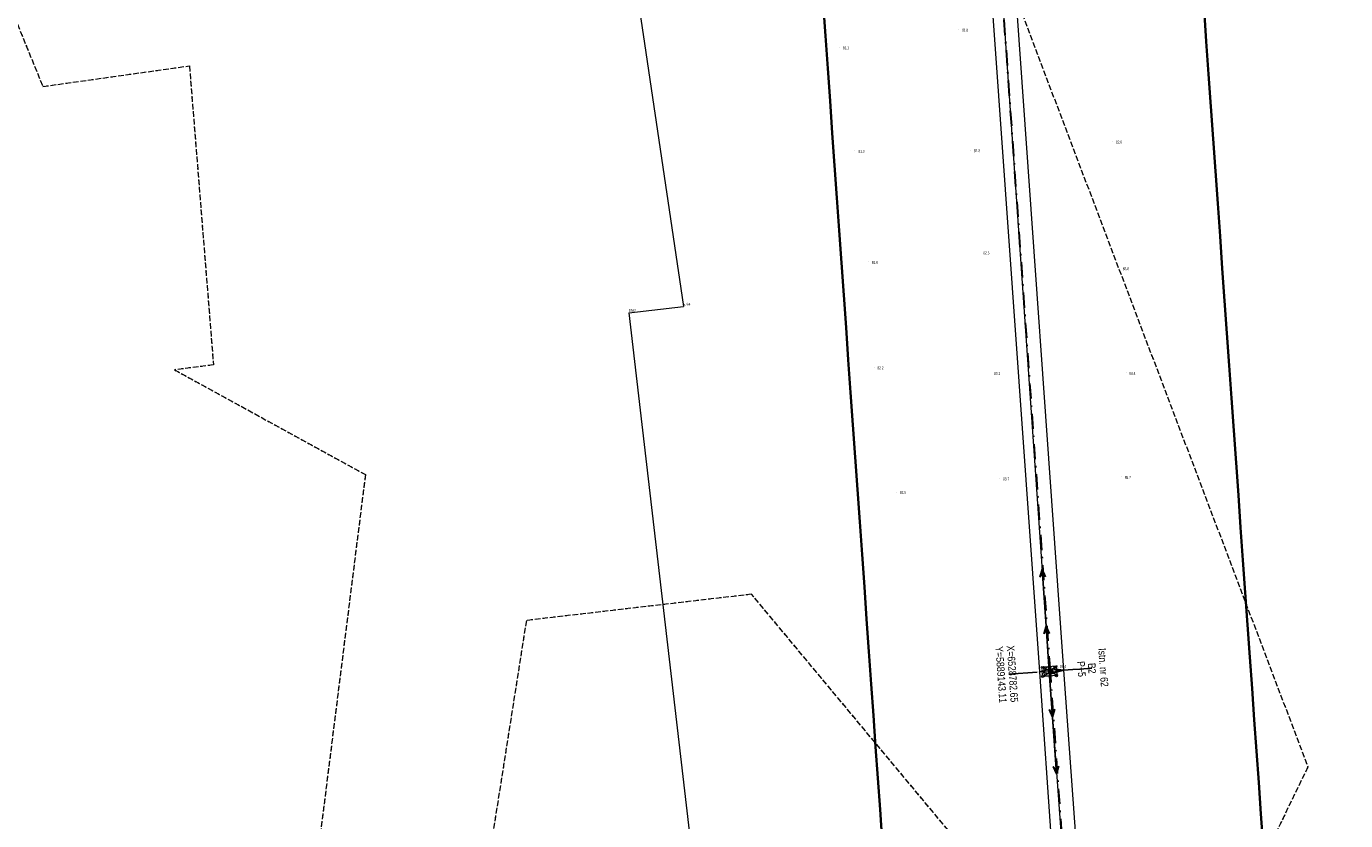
# Model space of a CAD drawing. Header units: metres. Extents: x 6524698 to 6533081, y 5883213 to 5896811.
# Tile 57 of 167: x 6528513 to 6528860, y 5889104 to 5889313. Entities that reach past the tile are written whole.
import ezdxf
from ezdxf.enums import TextEntityAlignment as Align

# ---------------------------------------------------------------- set-up
doc = ezdxf.new("R2010")
doc.units = ezdxf.units.M
doc.header["$MEASUREMENT"] = 0
for name, pattern in [('DASHDOT', [4, 2, -0.9, 0.2, -0.9]), ('mapa zasadnicza$0$219-500', [0]), ('mapa zasadnicza$0$egkk-500', [2, 1.5, -0.5]), ('mapa zasadnicza$0$egug-500', [1, 0.5, -0.5]), ('mapa zasadnicza$0$suep_wn_500', [0]), ('mapa zasadnicza$0$supp_500', [1, 0.5, -0.5])]:
    doc.linetypes.add(name, pattern=pattern)
doc.layers.get('0').update_dxf_attribs({"lineweight": 0})
doc.layers.add('@pomocnicza', color=3, linetype='Continuous', plot=False)
for name, color, linetype, lineweight in [('@Proj. słupy - blok', 1, 'Continuous', 15), ('@Proj. słupy - XY', 1, 'Continuous', 0), ('_trasa_os', 1, 'DASHDOT', 30), ('Sections span lengths and Marker Balls Plan', 7, 'Continuous', 0)]:
    doc.layers.add(name, color=color, linetype=linetype, lineweight=lineweight)
for name, color, linetype in [('@Proj. słupy - seria', 1, 'Continuous'), ('@Proj. słupy - wys.', 1, 'Continuous'), ('mapa zasadnicza$0$000 Inne (niezydentyfikowane)', 7, 'Continuous'), ('mapa zasadnicza$0$203-punkt graniczny', 7, 'Continuous'), ('mapa zasadnicza$0$203-punkt graniczny-Atr103', 7, 'Continuous'), ('mapa zasadnicza$0$217-kontur klasyfikacyjny', 7, 'Continuous'), ('mapa zasadnicza$0$218-kontur użytku gruntowego', 7, 'Continuous'), ('mapa zasadnicza$0$219-działka ewidencyjna', 7, 'Continuous'), ('mapa zasadnicza$0$pikieta naturalna', 7, 'Continuous'), ('mapa zasadnicza$0$pikieta naturalna-Atr2', 7, 'Continuous'), ('mapa zasadnicza$0$przewód elektroenergetyczny wysokiego napięcia', 7, 'Continuous'), ('mapa zasadnicza$0$słup przewodów napowietrznych', 7, 'Continuous')]:
    doc.layers.add(name, color=color, linetype=linetype)
doc.styles.add('mapa zasadnicza$0$STANDARD', font='Working1250', dxfattribs={"width": 0.75})
doc.styles.add('Opis', font='ARIALN.TTF')

# ---------------------------------------------------------------- blocks, each defined once
blk = doc.blocks.new('mapa zasadnicza$0$203')
at = {"linetype": 'Continuous', "lineweight": 0}
h = blk.add_hatch(color=0, dxfattribs=at)
edge = h.paths.add_edge_path()
edge.add_arc((0, 0), 0.045, 0, 360)
blk = doc.blocks.new('mapa zasadnicza$0$PW01')
at = {"linetype": 'Continuous', "lineweight": 13}
h = blk.add_hatch(color=0, dxfattribs=at)
edge = h.paths.add_edge_path()
edge.add_arc((0, 0), 0.045, 0, 360)
blk = doc.blocks.new('mapa zasadnicza$0$SM05')
at = {"color": 0, "linetype": 'Continuous', "lineweight": 13}
blk.add_circle((0, 0), 0.25, dxfattribs=at)
blk = doc.blocks.new('mapa zasadnicza$0$SUEP3')
at = {"color": 0, "linetype": 'Continuous'}
for p, q in [((0, 0), (12.003, 0)), ((12.003, 0), (10.003, 0.75)), ((10.003, 0.75), (11.003, 0)), ((12.003, 0), (10.003, -0.75)), ((11.003, 0), (10.003, -0.75)), ((12.003, 0), (27.003, 0)), ((27.003, 0), (25.003, 0.75)), ((25.003, 0.75), (26.003, 0)), ((27.003, 0), (25.003, -0.75)), ((26.003, 0), (25.003, -0.75))]:
    blk.add_line(p, q, dxfattribs=at)
blk = doc.blocks.new('*U2342')
at = {"layer": '@Proj. słupy - blok', "color": 0}
for points in [[(-0.53, -0.61), (-2.79, -0.2), (-0.61, 0.53)], [(0, 0), (-2.79, -0.2)], [(-1.64, -1.3), (1.64, 1.3), (-1.8, 1.06), (1.8, -1.06)], [(0, 0), (2.79, 0.2), (3.59, 0.25)], [(2.79, 0.2), (0.61, -0.53), (0.53, 0.61), (2.79, 0.2)], [(3.59, 0.25), (0.53, 0.61), (0.61, -0.53), (3.59, 0.25)]]:
    blk.add_lwpolyline(points, dxfattribs=at)
for points in [[(1.64, 1.3), (-1.8, 1.06), (-1.64, -1.3), (1.8, -1.06)], [(0.61, -0.53), (0.53, 0.61), (-0.61, 0.53), (-0.53, -0.61)]]:
    blk.add_lwpolyline(points, close=True, dxfattribs=at)
for centre, radius in [((-1.8, 1.06), 0.15), ((1.64, 1.3), 0.15), ((2.79, 0.2), 0.05), ((3.59, 0.25), 0.05), ((-2.79, -0.2), 0.05), ((-1.64, -1.3), 0.15), ((1.8, -1.06), 0.15)]:
    blk.add_circle(centre, radius, dxfattribs=at)
at = {"layer": '@Proj. słupy - seria', "color": 0, "insert": (10.97, 0.77), "char_height": 2, "attachment_point": 5, "rotation": 274.0254, "style": 'Opis', "bg_fill": 3, "box_fill_scale": 2.5, "bg_fill_color": 256, "bg_fill_transparency": 0}
blk.add_mtext_dynamic_manual_height_columns('B2', width=7, gutter_width=12.5, heights=[2.21], dxfattribs=at)
at = {"layer": '@Proj. słupy - XY', "color": 0, "linetype": 'Continuous', "insert": (-11.47, -0.81), "char_height": 2.5, "attachment_point": 5, "rotation": 274.0254, "style": 'Opis', "bg_fill": 3, "box_fill_scale": 1, "bg_fill_color": 256, "bg_fill_transparency": 0}
blk.add_mtext_dynamic_manual_height_columns('\\P', width=19.7098, gutter_width=5.34, heights=[5.63], dxfattribs=at)
at = {"layer": '@pomocnicza'}
for p, q in [((10.97, 0.77), (3.49, 0.25)), ((-10.97, -0.77), (-3.49, -0.25))]:
    blk.add_line(p, q, dxfattribs=at)
at = {"layer": '@Proj. słupy - seria', "color": 0, "style": 'Opis'}
blk.add_attdef('STAN', text='', height=2, rotation=274.0254, dxfattribs=at).set_placement((13.97, 0.98), align=Align.MIDDLE_CENTER)
at = {"layer": '@Proj. słupy - wys.', "color": 0, "insert": (8.18, 0.58), "char_height": 2, "attachment_point": 5, "rotation": 274.0254, "style": 'Opis'}
blk.add_mtext_dynamic_manual_height_columns('P+5', width=5.2482, gutter_width=12.5, heights=[-2.03], dxfattribs=at)
at = {"layer": '@Proj. słupy - XY', "color": 0, "linetype": 'Continuous', "style": 'Opis'}
for tag, p in [('X', (-9.98, -0.7)), ('Y', (-12.97, -0.91))]:
    blk.add_attdef(tag, text='', height=2, rotation=274.0254, dxfattribs=at).set_placement(p, align=Align.MIDDLE_CENTER)

msp = doc.modelspace()

# ---------------------------------------------------------------- linework, layer by layer
at = {"layer": '_trasa_os', "linetype": 'DASHDOT', "ltscale": 2}
msp.add_lwpolyline([(6529644.25, 5886257.506), (6529433.531, 5886354.176), (6529239.51, 5886504.082), (6529019.862, 5886673.787), (6529068.099, 5886815.315), (6529070.952, 5887003.68), (6529033.32, 5887240.317), (6528980.372, 5887573.115), (6528926.767, 5887910.52), (6528871.358, 5888257.413), (6528824.236, 5888552.869), (6528805.439, 5888820.887), (6528782.648, 5889143.114), (6528759.048, 5889475.999)], dxfattribs=at)
at = {"layer": 'mapa zasadnicza$0$000 Inne (niezydentyfikowane)', "color": 7, "linetype": 'Continuous', "lineweight": 35, "flags": 128}
for points in [[(6528738.375, 5889098.415), (6528737.789, 5889106.677), (6528737.203, 5889114.939), (6528736.617, 5889123.202), (6528736.031, 5889131.464), (6528735.445, 5889139.726), (6528734.841, 5889148.276), (6528734.238, 5889156.811), (6528733.635, 5889165.347), (6528733.032, 5889173.883), (6528732.429, 5889182.419), (6528731.826, 5889190.955), (6528731.223, 5889199.491), (6528730.62, 5889208.026), (6528730.017, 5889216.562), (6528729.414, 5889225.098), (6528728.811, 5889233.634), (6528728.208, 5889242.17), (6528727.605, 5889250.706), (6528727.002, 5889259.241), (6528726.399, 5889267.777), (6528725.796, 5889276.313), (6528725.193, 5889284.849), (6528724.59, 5889293.385), (6528723.987, 5889301.921), (6528723.384, 5889310.457), (6528722.781, 5889318.992)], [(6528823.135, 5889317.503), (6528823.738, 5889308.968), (6528824.341, 5889300.432), (6528824.944, 5889291.896), (6528825.547, 5889283.36), (6528826.15, 5889274.824), (6528826.753, 5889266.288), (6528827.356, 5889257.752), (6528827.959, 5889249.217), (6528828.562, 5889240.681), (6528829.165, 5889232.145), (6528829.768, 5889223.609), (6528830.371, 5889215.073), (6528830.974, 5889206.537), (6528831.577, 5889198.002), (6528832.18, 5889189.466), (6528832.783, 5889180.93), (6528833.386, 5889172.394), (6528833.989, 5889163.858), (6528834.592, 5889155.322), (6528835.194, 5889146.8), (6528835.78, 5889138.538), (6528836.366, 5889130.276), (6528836.952, 5889122.014), (6528837.538, 5889113.752), (6528838.124, 5889105.49), (6528838.71, 5889097.228)]]:
    msp.add_lwpolyline(points, dxfattribs=at)
at = {"layer": 'mapa zasadnicza$0$217-kontur klasyfikacyjny', "color": 92, "linetype": 'mapa zasadnicza$0$egkk-500', "lineweight": 18, "flags": 128}
for points in [[(6528451.48, 5889458.02), (6528517.19, 5889297.15)], [(6528769.5, 5889331.3), (6528850.52, 5889117.88)], [(6528517.19, 5889297.15), (6528555.81, 5889302.59)], [(6528555.81, 5889302.59), (6528562.14, 5889223.8)], [(6528562.14, 5889223.8), (6528551.87, 5889222.51)], [(6528551.87, 5889222.51), (6528602.17, 5889194.92)], [(6528602.17, 5889194.92), (6528587.19, 5889075.36)], [(6528703.92, 5889163.38), (6528644.58, 5889156.47)], [(6528758.25, 5889098.17), (6528703.92, 5889163.38)], [(6528644.58, 5889156.47), (6528632.82, 5889081.75)], [(6528850.52, 5889117.88), (6528826.29, 5889068.15)]]:
    msp.add_lwpolyline(points, dxfattribs=at)
at = {"layer": 'mapa zasadnicza$0$218-kontur użytku gruntowego', "color": 3, "linetype": 'mapa zasadnicza$0$egug-500', "lineweight": 18, "flags": 128}
for points in [[(6528451.48, 5889458.02), (6528517.19, 5889297.15)], [(6528769.5, 5889331.3), (6528850.52, 5889117.88)], [(6528517.19, 5889297.15), (6528555.81, 5889302.59)], [(6528555.81, 5889302.59), (6528562.14, 5889223.8)], [(6528562.14, 5889223.8), (6528551.87, 5889222.51)], [(6528551.87, 5889222.51), (6528602.17, 5889194.92)], [(6528602.17, 5889194.92), (6528587.19, 5889075.36)], [(6528703.92, 5889163.38), (6528644.58, 5889156.47)], [(6528758.25, 5889098.17), (6528703.92, 5889163.38)], [(6528644.58, 5889156.47), (6528632.82, 5889081.75)], [(6528850.52, 5889117.88), (6528826.29, 5889068.15)]]:
    msp.add_lwpolyline(points, dxfattribs=at)
at = {"layer": 'mapa zasadnicza$0$219-działka ewidencyjna', "color": 7, "linetype": 'mapa zasadnicza$0$219-500', "lineweight": 18, "flags": 128}
for points in [[(6528674.04, 5889319.7), (6528685.96, 5889239.18)], [(6528671.56, 5889237.53), (6528685.96, 5889239.18)], [(6528671.56, 5889237.53), (6528688.84, 5889089.73)]]:
    msp.add_lwpolyline(points, dxfattribs=at)
at = {"layer": 'mapa zasadnicza$0$przewód elektroenergetyczny wysokiego napięcia', "color": 1, "linetype": 'mapa zasadnicza$0$suep_wn_500', "lineweight": 18, "flags": 128}
for points in [[(6528759.25, 5889475.43), (6528782.35, 5889143.01)], [(6528782.35, 5889143.01), (6528805.78, 5888820.95)]]:
    msp.add_lwpolyline(points, dxfattribs=at)
at = {"layer": 'mapa zasadnicza$0$słup przewodów napowietrznych', "color": 7, "linetype": 'mapa zasadnicza$0$supp_500', "lineweight": 18, "flags": 128}
for points in [[(6528784.24, 5889141.91), (6528780.58, 5889141.73), (6528780.46, 5889144.11), (6528784.12, 5889144.29)], [(6528784.24, 5889141.91), (6528780.46, 5889144.11)], [(6528780.58, 5889141.73), (6528784.12, 5889144.29)], [(6528784.24, 5889141.91), (6528784.12, 5889144.29)]]:
    msp.add_lwpolyline(points, dxfattribs=at)

# ---------------------------------------------------------------- block references
at = {"layer": 'mapa zasadnicza$0$203-punkt graniczny', "color": 7, "linetype": 'Continuous', "lineweight": 18}
for p in [(6528671.56, 5889237.53), (6528685.96, 5889239.18)]:
    msp.add_blockref('mapa zasadnicza$0$203', p, dxfattribs=at)
at = {"layer": 'mapa zasadnicza$0$pikieta naturalna', "color": 7, "linetype": 'Continuous', "lineweight": 13}
for p in [(6528758.44, 5889312.1), (6528727.04, 5889307.34), (6528798.99, 5889282.59), (6528730.98, 5889280.17), (6528761.51, 5889280.32), (6528734.7, 5889250.93), (6528763.93, 5889253.46), (6528800.82, 5889249.11), (6528736.21, 5889223.21), (6528766.74, 5889221.5), (6528802.59, 5889221.7), (6528769.26, 5889193.96), (6528801.37, 5889194.33), (6528742, 5889190.27), (6528784.8, 5889144.09)]:
    msp.add_blockref('mapa zasadnicza$0$PW01', p, dxfattribs=at)
at = {"layer": 'mapa zasadnicza$0$przewód elektroenergetyczny wysokiego napięcia', "color": 1, "linetype": 'Continuous', "lineweight": 18}
for rotation in [93.97500000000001, 274.1609999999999]:
    msp.add_blockref('mapa zasadnicza$0$SUEP3', (6528782.35, 5889143.01), dxfattribs=dict(at, rotation=rotation))
at = {"layer": 'mapa zasadnicza$0$słup przewodów napowietrznych', "color": 7, "linetype": 'Continuous', "lineweight": 18}
for p in [(6528780.46, 5889144.11), (6528784.12, 5889144.29), (6528780.58, 5889141.73), (6528784.24, 5889141.91)]:
    msp.add_blockref('mapa zasadnicza$0$SM05', p, dxfattribs=at)

# ---------------------------------------------------------------- texts
at = {"layer": 'mapa zasadnicza$0$203-punkt graniczny-Atr103', "color": 7, "style": 'mapa zasadnicza$0$STANDARD', "width": 0.667}
for s, p in [('5764', (6528685.96, 5889239.18)), ('5762', (6528671.56, 5889237.53))]:
    msp.add_text(s, height=0.75, dxfattribs=at).set_placement(p, align=Align.BOTTOM_LEFT)
at = {"layer": 'mapa zasadnicza$0$pikieta naturalna-Atr2', "color": 7, "style": 'mapa zasadnicza$0$STANDARD', "width": 0.667}
for s, p in [('81.8', (6528759.38, 5889311.67)), ('81.1', (6528727.96, 5889306.97)), ('82.8', (6528799.91, 5889282.13)), ('81.3', (6528732.08, 5889279.65)), ('82.3', (6528762.47, 5889279.85)), ('82.6', (6528764.97, 5889252.93)), ('81.6', (6528735.59, 5889250.43)), ('83.8', (6528801.74, 5889248.76)), ('82.2', (6528737.07, 5889222.65)), ('83.1', (6528767.82, 5889221.15)), ('84.4', (6528803.44, 5889221.19)), ('85.2', (6528802.25, 5889193.79)), ('83.7', (6528770.17, 5889193.4)), ('82.5', (6528742.99, 5889189.82)), ('84.4', (6528785.16, 5889144))]:
    msp.add_text(s, height=0.75, dxfattribs=at).set_placement(p)

# ---------------------------------------------------------------- next in the draw order: block references
msp.add_blockref('*U2342', (6528782.649, 5889143.113)).add_auto_attribs({'STAN': 'Istn. nr 62', 'Y': 'Y=5889143.11', 'X': 'X=6528782.65'})

# ---------------------------------------------------------------- next in the draw order: linework, layer by layer
at = {"layer": 'Sections span lengths and Marker Balls Plan', "color": 1, "flags": 128}
for points in [[(6529645.501, 5886260.233), (6529435.239, 5886356.999), (6529241.711, 5886506.931), (6529021.682, 5886674.335), (6529071.055, 5886814.802), (6529075.939, 5887004.036), (6529036.876, 5887240.883), (6528983.927, 5887573.681), (6528930.322, 5887911.086), (6528874.913, 5888257.98), (6528827.216, 5888553.211), (6528809.03, 5888821.14), (6528786.24, 5889143.367), (6528762.639, 5889476.253)], [(6529643, 5886254.779), (6529431.358, 5886350.582), (6529237.798, 5886501.866), (6529015.745, 5886672.549), (6529065.143, 5886815.828), (6529068.458, 5887003.501), (6529030.555, 5887239.878), (6528977.607, 5887572.675), (6528924.002, 5887910.08), (6528868.593, 5888256.972), (6528821.256, 5888552.527), (6528802.646, 5888820.69), (6528779.855, 5889142.917), (6528756.255, 5889475.801)]]:
    msp.add_lwpolyline(points, dxfattribs=at)

doc.saveas('drawing.dxf')
